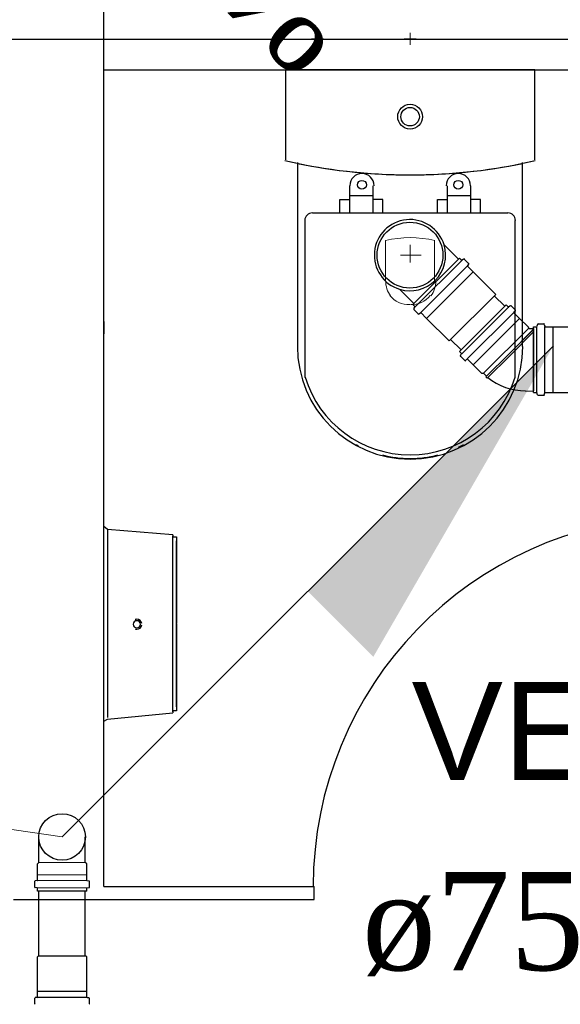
# Model space of a CAD drawing. Header units: millimetres. Extents: x 335 to 739279, y -1 to 84.
# Tile 59 of 244: x 382.32 to 383.49, y 13.6 to 15.72. Entities that reach past the tile are written whole.
import ezdxf

# ---------------------------------------------------------------- set-up
doc = ezdxf.new("R2010")
doc.units = ezdxf.units.MM
doc.header["$MEASUREMENT"] = 0
for name, color, linetype, lineweight in [('CV-Colunas', 7, 'Continuous', 20), ('CV-Indicação coluna', 5, 'Continuous', 20), ('CV-Seção tubo', 1, 'Continuous', 30), ('CV-Textos tubo', 7, 'Continuous', 20), ('Simbolos', 1, 'Continuous', 30), ('SIMBOLOS INT', 8, 'Continuous', 5), ('Simbolos_int', 1, 'Continuous', 30), ('TQ-Seção tubo', 1, 'Continuous', 30), ('TQ-Textos tubo', 7, 'Continuous', 20)]:
    doc.layers.add(name, color=color, linetype=linetype, lineweight=lineweight)
doc.styles.add('Arial', font='arial.ttf')
doc.styles.add('TimesNewRoman', font='times.ttf')

msp = doc.modelspace()

# ---------------------------------------------------------------- hatches: boundary and pattern name
at = {"layer": 'CV-Colunas', "linetype": 'Continuous'}
msp.add_hatch(color=256, dxfattribs=at).paths.add_polyline_path([(382.941, 14.4881), (383.0824, 14.3466), (383.4713, 15.0184), (382.941, 14.4881)])

# ---------------------------------------------------------------- linework, layer by layer
at = {"color": 7}
for p, q in [((382.5008, 13.8509), (382.5008, 16.4009)), ((382.5008, 15.6139), (383.8298, 15.6139)), ((382.5008, 15.0709), (382.5008, 15.0439)), ((382.5088, 14.6219), (382.5008, 14.6279)), ((382.6498, 14.6099), (382.5088, 14.6219)), ((382.5088, 14.6199), (382.5088, 14.4169)), ((382.6498, 14.4169), (382.6498, 14.6079)), ((382.5088, 14.4169), (382.5088, 14.2159)), ((382.6498, 14.2279), (382.6498, 14.4169)), ((382.5088, 14.2119), (382.6498, 14.2259)), ((382.5008, 14.2079), (382.5088, 14.2119)), ((382.5008, 13.8509), (382.9548, 13.8509)), ((382.9548, 13.8229), (382.9548, 13.8509)), ((382.3058, 13.8229), (382.5008, 13.8229)), ((382.5008, 13.8229), (382.9548, 13.8229))]:
    msp.add_line(p, q, dxfattribs=at)
at = {"color": 8}
for p, q in [((382.8928, 15.6139), (382.8928, 15.4199)), ((383.4308, 15.6139), (382.8928, 15.6139)), ((383.4308, 15.6139), (382.8928, 15.6139)), ((382.8928, 15.6139), (382.8928, 15.4199)), ((383.4308, 15.4199), (383.4308, 15.6139)), ((383.4308, 15.4199), (383.4308, 15.6139)), ((382.9188, 15.4139), (382.9188, 15.0169)), ((383.4048, 15.0169), (383.4048, 15.4139)), ((383.0308, 15.3639), (383.0308, 15.3049)), ((383.0818, 15.3049), (383.0818, 15.3639)), ((383.2418, 15.3639), (383.2418, 15.3049)), ((383.2928, 15.3049), (383.2928, 15.3639)), ((383.0098, 15.3339), (383.0308, 15.3339)), ((383.0098, 15.3049), (383.0098, 15.3339)), ((383.0818, 15.3419), (383.0308, 15.3419)), ((383.1028, 15.3339), (383.0818, 15.3339)), ((383.1028, 15.3049), (383.1028, 15.3339)), ((383.2208, 15.3339), (383.2418, 15.3339)), ((383.2208, 15.3049), (383.2208, 15.3339)), ((383.2928, 15.3419), (383.2418, 15.3419)), ((383.3138, 15.3339), (383.2928, 15.3339)), ((383.3138, 15.3049), (383.3138, 15.3339)), ((382.9348, 15.2889), (382.9348, 14.9499)), ((383.3728, 15.3049), (382.9508, 15.3049)), ((383.3888, 14.9499), (383.3888, 15.2889))]:
    msp.add_line(p, q, dxfattribs=at)
at = {"color": 3}
msp.add_lwpolyline([(390.3058, 10.6257), (380.3432, 10.6257), (380.3432, 15.6803), (390.3058, 15.6803)], close=True, dxfattribs=at)
at = {"color": 7}
for points in [[(382.6498, 14.6099), (382.6498, 14.6099), (382.6498, 14.6099), (382.6498, 14.6099), (382.6498, 14.6099), (382.6498, 14.6099), (382.6498, 14.6099), (382.6498, 14.6079), (382.6498, 14.6079), (382.6498, 14.6079), (382.6498, 14.6079), (382.6498, 14.6079), (382.6498, 14.6079), (382.6498, 14.6059), (382.6498, 14.6059), (382.6498, 14.6059), (382.6578, 14.6059), (382.6578, 14.6059), (382.6578, 14.6049), (382.6578, 14.6049), (382.6578, 14.6049), (382.6578, 14.6049), (382.6578, 14.6029), (382.6578, 14.6029), (382.6578, 14.6029), (382.6578, 14.6029), (382.6578, 14.6009), (382.6578, 14.6009), (382.6578, 14.6009), (382.6578, 14.6009), (382.6578, 14.5989), (382.6578, 14.5989), (382.6578, 14.5989), (382.6578, 14.5969), (382.6578, 14.5969), (382.6578, 14.5969)], [(382.6578, 14.4169), (382.6578, 14.4249), (382.6578, 14.4329), (382.6578, 14.4389), (382.6578, 14.4459), (382.6578, 14.4539), (382.6578, 14.4599), (382.6578, 14.4679), (382.6578, 14.4739), (382.6578, 14.4809), (382.6578, 14.4869), (382.6578, 14.4929), (382.6578, 14.5009), (382.6578, 14.5069), (382.6578, 14.5129), (382.6578, 14.5189), (382.6578, 14.5239), (382.6578, 14.5299), (382.6578, 14.5359), (382.6578, 14.5399), (382.6578, 14.5459), (382.6578, 14.5499), (382.6578, 14.5559), (382.6578, 14.5599), (382.6578, 14.5639), (382.6578, 14.5669), (382.6578, 14.5709), (382.6578, 14.5749), (382.6578, 14.5789), (382.6578, 14.5809), (382.6578, 14.5849), (382.6578, 14.5869), (382.6578, 14.5889), (382.6578, 14.5909), (382.6578, 14.5929), (382.6578, 14.5929), (382.6578, 14.5949), (382.6578, 14.5949), (382.6578, 14.5969), (382.6578, 14.5969), (382.6578, 14.5969)], [(382.6578, 14.5969), (382.6578, 14.5969), (382.6578, 14.5949), (382.6578, 14.5949), (382.6578, 14.5949), (382.6578, 14.5929), (382.6578, 14.5909), (382.6578, 14.5889), (382.6578, 14.5869), (382.6578, 14.5849), (382.6578, 14.5829), (382.6578, 14.5789), (382.6578, 14.5749), (382.6578, 14.5729), (382.6578, 14.5689), (382.6578, 14.5649), (382.6578, 14.5619), (382.6578, 14.5559), (382.6578, 14.5519), (382.6578, 14.5479), (382.6578, 14.5419), (382.6578, 14.5359), (382.6578, 14.5319), (382.6578, 14.5259), (382.6578, 14.5209), (382.6578, 14.5149), (382.6578, 14.5089), (382.6578, 14.5009), (382.6578, 14.4949), (382.6578, 14.4889), (382.6578, 14.4829), (382.6578, 14.4759), (382.6578, 14.4699), (382.6578, 14.4619), (382.6578, 14.4559), (382.6578, 14.4479), (382.6578, 14.4399), (382.6578, 14.4349), (382.6578, 14.4269), (382.6578, 14.4189)], [(382.6578, 14.4169), (382.6578, 14.4109), (382.6578, 14.4029), (382.6578, 14.3959), (382.6578, 14.3899), (382.6578, 14.3819), (382.6578, 14.3759), (382.6578, 14.3679), (382.6578, 14.3619), (382.6578, 14.3549), (382.6578, 14.3489), (382.6578, 14.3409), (382.6578, 14.3349), (382.6578, 14.3289), (382.6578, 14.3229), (382.6578, 14.3169), (382.6578, 14.3119), (382.6578, 14.3059), (382.6578, 14.2999), (382.6578, 14.2939), (382.6578, 14.2899), (382.6578, 14.2839), (382.6578, 14.2799), (382.6578, 14.2759), (382.6578, 14.2719), (382.6578, 14.2669), (382.6578, 14.2649), (382.6578, 14.2609), (382.6578, 14.2569), (382.6578, 14.2549), (382.6578, 14.2509), (382.6578, 14.2489), (382.6578, 14.2469), (382.6578, 14.2449), (382.6578, 14.2429), (382.6578, 14.2409), (382.6578, 14.2409), (382.6578, 14.2389), (382.6578, 14.2389), (382.6578, 14.2389), (382.6578, 14.2389)], [(382.6578, 14.2389), (382.6578, 14.2389), (382.6578, 14.2389), (382.6578, 14.2409), (382.6578, 14.2409), (382.6578, 14.2429), (382.6578, 14.2449), (382.6578, 14.2469), (382.6578, 14.2489), (382.6578, 14.2509), (382.6578, 14.2529), (382.6578, 14.2569), (382.6578, 14.2589), (382.6578, 14.2629), (382.6578, 14.2669), (382.6578, 14.2709), (382.6578, 14.2739), (382.6578, 14.2779), (382.6578, 14.2839), (382.6578, 14.2879), (382.6578, 14.2939), (382.6578, 14.2979), (382.6578, 14.3039), (382.6578, 14.3099), (382.6578, 14.3149), (382.6578, 14.3209), (382.6578, 14.3269), (382.6578, 14.3329), (382.6578, 14.3409), (382.6578, 14.3469), (382.6578, 14.3529), (382.6578, 14.3599), (382.6578, 14.3659), (382.6578, 14.3739), (382.6578, 14.3799), (382.6578, 14.3879), (382.6578, 14.3939), (382.6578, 14.4009), (382.6578, 14.4089), (382.6578, 14.4149), (382.6578, 14.4169)], [(382.6578, 14.2389), (382.6578, 14.2389), (382.6578, 14.2369), (382.6578, 14.2369), (382.6578, 14.2369), (382.6578, 14.2369), (382.6578, 14.2349), (382.6578, 14.2349), (382.6578, 14.2349), (382.6578, 14.2329), (382.6578, 14.2329), (382.6578, 14.2329), (382.6578, 14.2329), (382.6578, 14.2309), (382.6578, 14.2309), (382.6578, 14.2309), (382.6578, 14.2309), (382.6578, 14.2299), (382.6578, 14.2299), (382.6578, 14.2299), (382.6498, 14.2299), (382.6498, 14.2279), (382.6498, 14.2279), (382.6498, 14.2279), (382.6498, 14.2279), (382.6498, 14.2279), (382.6498, 14.2279), (382.6498, 14.2259), (382.6498, 14.2259), (382.6498, 14.2259), (382.6498, 14.2259), (382.6498, 14.2259), (382.6498, 14.2259), (382.6498, 14.2259), (382.6498, 14.2259), (382.6498, 14.2259)]]:
    msp.add_lwpolyline(points, dxfattribs=at)
at = {"color": 8}
for centre, radius in [((383.1618, 15.5129), 0.0267), ((383.1618, 15.5129), 0.02), ((383.0578, 15.3659), 0.00958), ((383.2658, 15.3659), 0.00958)]:
    msp.add_circle(centre, radius, dxfattribs=at)
for centre, radius, start, end in [((383.1588, 16.5639), 1.1765, 256.867, 258.197), ((383.1588, 16.5639), 1.1765, 256.867, 270.13), ((383.1648, 16.5639), 1.1765, 269.87, 283.133), ((383.1648, 16.5639), 1.1765, 281.803, 283.133), ((383.1618, 16.5899), 1.2026, 258.327, 281.673), ((383.0578, 15.3639), 0.0262, 0, 180), ((383.2658, 15.3639), 0.0262, 0, 180), ((382.9508, 15.2889), 0.0163, 90, 180), ((383.3728, 15.2889), 0.0163, 0, 90), ((383.1618, 15.0169), 0.2433, 180, 0), ((383.1618, 15.0199), 0.2371, 197.022, 342.978), ((383.1618, 15.0119), 0.2371, 240.809, 241.747), ((383.1618, 15.0119), 0.2371, 296.159, 299.191), ((383.1618, 15.0119), 0.2371, 255.404, 284.596)]:
    msp.add_arc(centre, radius, start, end, dxfattribs=at)
at = {"color": 7}
for centre, radius, start, end in [((383.7508, 13.8509), 0.7982, 91.9048, 180), ((382.5718, 14.4169), 0.00782, 90, 270), ((382.5718, 14.4169), 0.0108, 90, 109.947), ((382.5718, 14.4169), 0.0108, 7.8969, 90), ((382.5718, 14.4169), 0.00782, 270, 90), ((382.5718, 14.4169), 0.0108, 270, 352.103), ((382.5718, 14.4169), 0.0108, 250.053, 270)]:
    msp.add_arc(centre, radius, start, end, dxfattribs=at)
at = {"layer": 'CV-Colunas', "linetype": 'Continuous'}
msp.add_line((382.4106, 13.9577), (383.4713, 15.0184), dxfattribs=at)
at = {"layer": 'CV-Indicação coluna'}
msp.add_line((382.4106, 13.9577), (381.6757, 14.0645), dxfattribs=at)
at = {"layer": 'CV-Seção tubo'}
for p, q in [((382.3606, 13.7), (382.3606, 13.8407)), ((382.4606, 13.7), (382.4606, 13.8407))]:
    msp.add_line(p, q, dxfattribs=at)
at = {"layer": 'Simbolos'}
for p, q in [((383.235, 15.2365), (383.2661, 15.2054)), ((383.1678, 15.1071), (383.2682, 15.2075)), ((383.2682, 15.2075), (383.2725, 15.2033)), ((383.2774, 15.2054), (383.2739, 15.2033)), ((383.2796, 15.2047), (383.288, 15.1962)), ((383.288, 15.1948), (383.2859, 15.1912)), ((383.2859, 15.1898), (383.2972, 15.1785)), ((383.2972, 15.1785), (383.2979, 15.1778)), ((383.2979, 15.1778), (383.3467, 15.129)), ((383.1388, 15.1404), (383.1699, 15.1093)), ((383.1678, 15.1071), (383.172, 15.1029)), ((383.1699, 15.0979), (383.172, 15.1015)), ((383.1706, 15.0958), (383.1791, 15.0873)), ((383.2687, 15.0062), (383.3692, 15.1065)), ((383.3692, 15.1065), (383.3734, 15.1023)), ((383.3784, 15.1044), (383.3748, 15.1023)), ((383.3798, 15.1044), (383.389, 15.0952)), ((383.1805, 15.0873), (383.1841, 15.0895)), ((383.1855, 15.0895), (383.1968, 15.0781)), ((383.1968, 15.0781), (383.1975, 15.0774)), ((383.1975, 15.0774), (383.2463, 15.0286)), ((383.389, 15.0938), (383.3861, 15.091)), ((383.3868, 15.0889), (383.3981, 15.0775)), ((383.3981, 15.0775), (383.4165, 15.0592)), ((383.4165, 15.0592), (383.4165, 15.0577)), ((383.4186, 15.0556), (383.4285, 15.0556)), ((383.4285, 14.9174), (383.4285, 15.0594)), ((383.4285, 15.0594), (383.4345, 15.0594)), ((383.4365, 15.0644), (383.4355, 15.0604)), ((383.4385, 15.0654), (383.4505, 15.0654)), ((383.4515, 15.0644), (383.4525, 15.0604)), ((383.4535, 15.0594), (383.4695, 15.0594)), ((383.4695, 15.0594), (383.4705, 15.0594)), ((383.4705, 15.0594), (383.5395, 15.0594)), ((383.2687, 15.0062), (383.273, 15.0019)), ((383.2708, 14.997), (383.273, 15.0005)), ((383.2708, 14.9956), (383.28, 14.9864)), ((383.2814, 14.9864), (383.2843, 14.9892)), ((383.2864, 14.9885), (383.2977, 14.9772)), ((383.3267, 14.9524), (383.3748, 15.0005)), ((383.2977, 14.9772), (383.3161, 14.9588)), ((383.3161, 14.9588), (383.3203, 14.9588)), ((383.3203, 14.9588), (383.3267, 14.9524)), ((383.3267, 14.9524), (383.3253, 14.951)), ((383.3253, 14.951), (383.3281, 14.9482)), ((383.3295, 14.9496), (383.3281, 14.9482)), ((383.4108, 14.9206), (383.4285, 14.9213)), ((383.4285, 14.9174), (383.4345, 14.9174)), ((383.4365, 14.9124), (383.4355, 14.9164)), ((383.4385, 14.9114), (383.4505, 14.9114)), ((383.4515, 14.9124), (383.4525, 14.9164)), ((383.4535, 14.9174), (383.4695, 14.9174)), ((383.4695, 14.9174), (383.4705, 14.9174)), ((383.4705, 14.9174), (383.5395, 14.9174)), ((382.3576, 13.699), (382.3586, 13.7)), ((382.3576, 13.624), (382.3576, 13.699)), ((382.4626, 13.7), (382.3586, 13.7)), ((382.4636, 13.699), (382.4626, 13.7)), ((382.4636, 13.624), (382.4636, 13.699)), ((382.3516, 13.598), (382.3516, 13.609)), ((382.3556, 13.611), (382.3526, 13.611)), ((382.3576, 13.612), (382.3576, 13.624)), ((382.4636, 13.612), (382.4636, 13.624)), ((382.4656, 13.611), (382.4686, 13.611)), ((382.4696, 13.598), (382.4696, 13.609))]:
    msp.add_line(p, q, dxfattribs=at)
at = {"layer": 'Simbolos', "color": 1}
for p, q in [((382.3606, 13.9027), (382.3606, 13.9577)), ((382.4606, 13.9027), (382.4606, 13.9577)), ((382.3576, 13.8997), (382.3606, 13.9027)), ((382.3576, 13.8767), (382.3576, 13.8997)), ((382.4636, 13.8997), (382.4606, 13.9027)), ((382.4636, 13.8767), (382.4636, 13.8997)), ((382.3516, 13.8497), (382.3516, 13.8617)), ((382.3566, 13.8637), (382.3526, 13.8627)), ((382.3576, 13.8757), (382.3576, 13.8767)), ((382.3576, 13.8647), (382.3576, 13.8757)), ((382.4636, 13.8757), (382.4636, 13.8767)), ((382.4636, 13.8647), (382.4636, 13.8757)), ((382.4646, 13.8637), (382.4686, 13.8627)), ((382.4696, 13.8497), (382.4696, 13.8617)), ((382.3566, 13.8477), (382.3526, 13.8487)), ((382.3576, 13.8407), (382.3576, 13.8467)), ((382.4636, 13.8407), (382.3576, 13.8407)), ((382.4636, 13.8407), (382.4636, 13.8467)), ((382.4646, 13.8477), (382.4686, 13.8487))]:
    msp.add_line(p, q, dxfattribs=at)
msp.add_circle((382.4106, 13.9577), 0.0503, dxfattribs=at)
at = {"layer": 'Simbolos'}
for centre, radius, start, end in [((383.1615, 15.2139), 0.0769, 16.768, 253.198), ((383.1615, 15.2139), 0.0769, 253.198, 16.768), ((383.2732, 15.204), 0.00133, 224.983, 299.983), ((383.2788, 15.204), 0.00133, 44.9831, 119.983), ((383.2866, 15.1905), 0.00133, 139.983, 224.983), ((383.2873, 15.1955), 0.00133, 319.983, 44.9831), ((383.1713, 15.0965), 0.00133, 149.983, 224.983), ((383.1713, 15.1022), 0.00133, 329.983, 44.9831), ((383.3741, 15.103), 0.00133, 224.983, 299.983), ((383.3791, 15.1037), 0.00133, 44.983, 119.983), ((383.3882, 15.0945), 0.00133, 319.983, 44.983), ((383.1798, 15.088), 0.00133, 224.983, 309.983), ((383.1848, 15.0887), 0.00133, 44.9831, 129.983), ((383.3875, 15.0896), 0.00133, 139.983, 224.983), ((383.4186, 15.0584), 0.002, 179.983, 269.983), ((383.4345, 15.0604), 0.00133, 270, 345), ((383.4385, 15.0644), 0.00133, 90, 165), ((383.4505, 15.0644), 0.00133, 5, 90), ((383.4535, 15.0604), 0.00133, 185, 270), ((383.2715, 14.9963), 0.00133, 149.983, 224.983), ((383.2723, 15.0012), 0.00133, 329.983, 44.983), ((383.2857, 14.9878), 0.00133, 44.983, 129.983), ((383.2807, 14.9871), 0.00133, 224.983, 309.983), ((383.4109, 15.0507), 0.1296, 231.082, 269.983), ((383.4345, 14.9164), 0.00133, 15, 90), ((383.4385, 14.9124), 0.00133, 195, 270), ((383.4505, 14.9124), 0.00133, 270, 355), ((383.4535, 14.9164), 0.00133, 90, 175), ((382.3526, 13.609), 0.00133, 95.0002, 180), ((382.3556, 13.612), 0.00133, 275, 0.0002), ((382.4656, 13.612), 0.00133, 180, 265), ((382.4686, 13.609), 0.00133, 0.0002, 85.0002), ((382.3526, 13.598), 0.00133, 180, 255), ((382.4686, 13.598), 0.00133, 285, 0.0002)]:
    msp.add_arc(centre, radius, start, end, dxfattribs=at)
at = {"layer": 'Simbolos', "color": 1}
for centre, start, end in [((382.3526, 13.8617), 95.0002, 180), ((382.3566, 13.8647), 275, 0.0002), ((382.4646, 13.8647), 180, 265), ((382.4686, 13.8617), 0.0002, 85.0002), ((382.3526, 13.8497), 180, 255), ((382.3566, 13.8467), 0.0002, 75.0002), ((382.4646, 13.8467), 105, 180), ((382.4686, 13.8497), 285, 0.0002)]:
    msp.add_arc(centre, 0.00133, start, end, dxfattribs=at)
at = {"layer": 'SIMBOLOS INT', "linetype": 'Continuous'}
for p, q in [((382.9618, 15.6939), (382.9618, 15.6679)), ((383.1618, 15.6939), (383.1618, 15.6679)), ((382.9748, 15.6809), (382.9488, 15.6809)), ((383.1748, 15.6809), (383.1488, 15.6809)), ((383.1088, 15.2459), (383.1088, 15.1579)), ((383.2148, 15.1579), (383.2148, 15.2459))]:
    msp.add_line(p, q, dxfattribs=at)
at = {"layer": 'SIMBOLOS INT'}
for p, q in [((383.1618, 15.2139), (383.1618, 15.2359)), ((383.1618, 15.2139), (383.1408, 15.2139)), ((383.1408, 15.2139), (383.1858, 15.2139)), ((383.1618, 15.2139), (383.1618, 15.1979))]:
    msp.add_line(p, q, dxfattribs=at)
at = {"layer": 'SIMBOLOS INT', "color": 1}
for p, q in [((382.3606, 13.9027), (382.4606, 13.9027)), ((382.3576, 13.8757), (382.4636, 13.8757)), ((382.4636, 13.8637), (382.3576, 13.8637)), ((382.4636, 13.8477), (382.3576, 13.8477))]:
    msp.add_line(p, q, dxfattribs=at)
at = {"layer": 'SIMBOLOS INT', "linetype": 'Continuous'}
for centre, radius, start, end in [((383.1618, 15.0039), 0.2478, 77.572, 102.428), ((383.1618, 15.1579), 0.0527, 179.758, 217.112), ((383.1648, 15.1579), 0.0527, 322.888, 0.242), ((383.1588, 15.1579), 0.0508, 217.251, 272.519), ((383.1648, 15.1579), 0.0508, 267.481, 322.749)]:
    msp.add_arc(centre, radius, start, end, dxfattribs=at)
at = {"layer": 'Simbolos_int'}
for p, q in [((383.1699, 15.1093), (383.2661, 15.2054)), ((383.1728, 15.1022), (383.2732, 15.2026)), ((383.1848, 15.0902), (383.2852, 15.1905)), ((383.1975, 15.0774), (383.2979, 15.1778)), ((383.2463, 15.0286), (383.3467, 15.129)), ((383.2737, 15.0012), (383.3741, 15.1016)), ((383.285, 14.9899), (383.3854, 15.0903)), ((383.2977, 14.9772), (383.3981, 15.0775)), ((383.3203, 14.9588), (383.4179, 15.0563)), ((383.4278, 15.0535), (383.3748, 15.0005)), ((383.4285, 15.0556), (383.4285, 14.9213)), ((383.4355, 14.9174), (383.4355, 15.0594)), ((383.4525, 14.9174), (383.4525, 15.0594)), ((383.4705, 14.9174), (383.4705, 15.0594)), ((383.425, 15.0507), (383.3748, 15.0005)), ((383.4285, 15.0485), (383.3776, 14.9976)), ((383.3253, 14.951), (383.3748, 15.0005)), ((383.3281, 14.9482), (383.3776, 14.9976)), ((382.4636, 13.624), (382.3576, 13.624)), ((382.4636, 13.611), (382.3576, 13.611))]:
    msp.add_line(p, q, dxfattribs=at)
msp.add_circle((383.1615, 15.2139), 0.071, dxfattribs=at)
at = {"layer": 'TQ-Seção tubo'}
for p, q in [((383.3436, 15.1259), (383.3661, 15.1035)), ((383.2493, 15.0317), (383.2718, 15.0092))]:
    msp.add_line(p, q, dxfattribs=at)

# ---------------------------------------------------------------- texts
at = {"insert": (383.165, 14.0774), "char_height": 0.2118, "width": 3.770844, "attachment_point": 7, "line_spacing_factor": 0.798, "style": 'Arial'}
msp.add_mtext('VEST. MASC.', dxfattribs=at)
at = {"layer": 'CV-Textos tubo', "insert": (383.2978, 13.6568), "char_height": 0.2118, "width": 0.896301, "attachment_point": 8, "rotation": 0.0344, "line_spacing_factor": 0.798, "style": 'TimesNewRoman'}
msp.add_mtext('ø75', dxfattribs=at)
at = {"layer": 'TQ-Textos tubo', "insert": (382.5872, 15.9153), "char_height": 0.2118, "width": 1.74329, "attachment_point": 8, "rotation": 314.9999, "line_spacing_factor": 0.798, "style": 'TimesNewRoman'}
msp.add_mtext('i=2.0%', dxfattribs=at)

doc.saveas('drawing.dxf')
